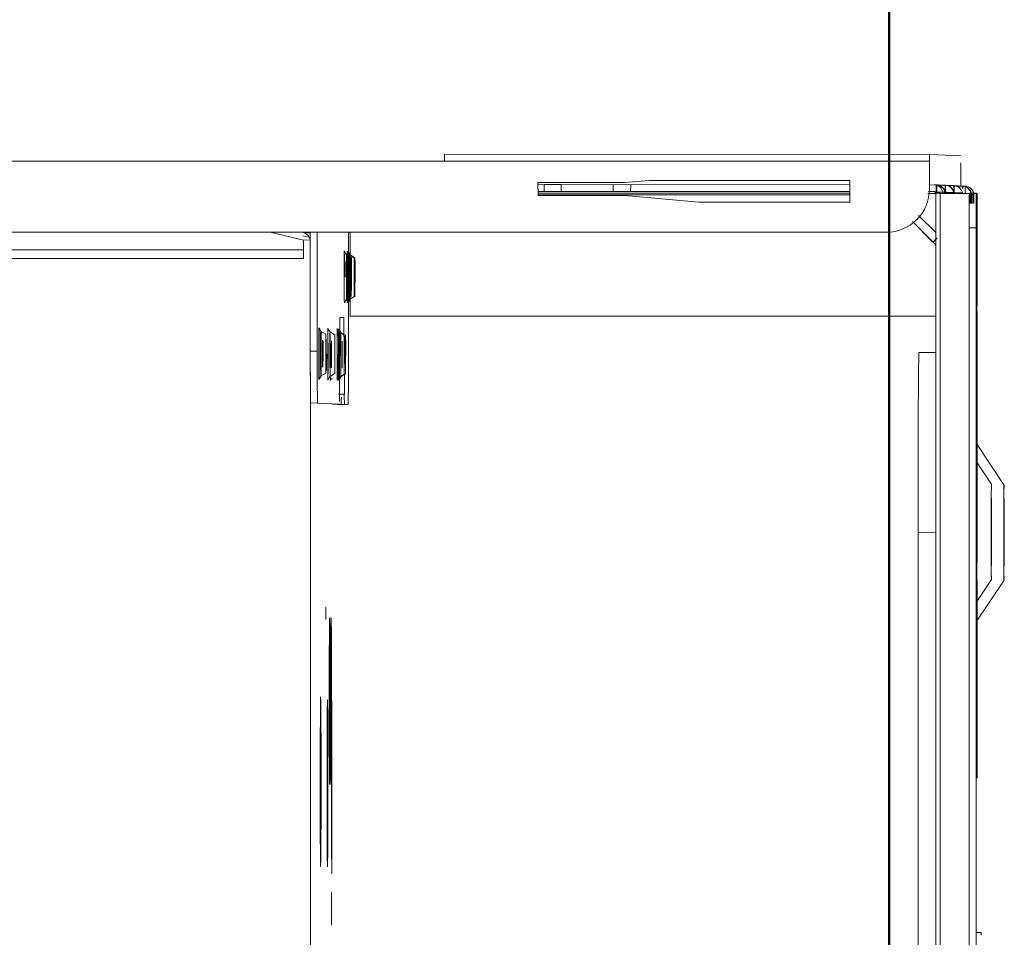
# Model space of a CAD drawing. Header units: millimetres. Extents: x -7237 to 20224, y 4737 to 43478.
# Tile 11 of 65: x 8320 to 8434, y 36147 to 36253. Entities that reach past the tile are written whole.
import ezdxf

# ---------------------------------------------------------------- set-up
doc = ezdxf.new("R2010")
doc.units = ezdxf.units.MM
doc.linetypes.add('ADSK_Скрыто', pattern=[300, 150, -150])
for name, color, linetype, lineweight in [('A-DETL-____-HDLN', 90, 'ADSK_Скрыто', 9), ('A-WALL-____-MCUT', 113, 'Continuous', 50), ('A-WALL-____-OTLN', 113, 'Continuous', 20), ('G-XREF-____-OTLN', 8, 'Continuous', 9)]:
    doc.layers.add(name, color=color, linetype=linetype, lineweight=lineweight)

# ---------------------------------------------------------------- blocks, each defined once
blk = doc.blocks.new('Прямая форма - 83 new-610258-В_Этаж 02_Водопровод')
at = {"layer": 'A-WALL-____-MCUT', "color": 53}
blk.add_line((1900, 0), (300, 0), dxfattribs=at)
blk = doc.blocks.new('Прямая форма - SW - 008-610259-В_Этаж 02_Водопровод')
blk.add_blockref('Прямая форма - 83 new-610258-В_Этаж 02_Водопровод', (0, 0))
blk = doc.blocks.new('83 new_ifc_RVT-1-В_Этаж 02_Водопровод')
at = {"layer": 'A-WALL-____-OTLN', "color": 253, "lineweight": 20, "rotation": 90}
blk.add_blockref('Прямая форма - SW - 008-610259-В_Этаж 02_Водопровод', (20910.28, 35475.83), dxfattribs=at)
blk = doc.blocks.new('City Class FR - City Class F_iam-1558930-В_Этаж 02_Водопровод')
at = {"layer": 'A-DETL-____-HDLN'}
blk.add_line((-198.46, -38.42), (-198.46, -38.36), dxfattribs=at)
at = {"layer": 'A-DETL-____-HDLN', "flags": 128}
for points in [[(-192.98, -37.28), (-193, -37.28), (-193.03, -37.28), (-193.06, -37.28), (-193.1, -37.28), (-193.14, -37.28), (-193.19, -37.28), (-193.24, -37.28)], [(-192.99, -37.13), (-193.02, -37.12), (-193.05, -37.12), (-193.09, -37.12), (-193.14, -37.12)]]:
    blk.add_lwpolyline(points, dxfattribs=at)
at = {"layer": 'A-DETL-____-HDLN'}
for centre, start_param, end_param in [((-204.82, -34.88), 3.150557, 3.490411), ((-204.82, -34.88), 2.792279, 3.138605), ((-204.82, -34.96), 3.150557, 3.490411), ((-204.82, -34.96), 2.792279, 3.138605), ((-204.82, -34.88), 5.933871, 6.274221), ((-204.82, -34.88), 0.002988, 0.348818), ((-204.82, -34.96), 5.933871, 6.274221), ((-204.82, -34.96), 0.002988, 0.348818), ((-204.84, -35.3), 3.150557, 3.490411), ((-204.84, -35.3), 2.792279, 3.138605), ((-204.84, -35.3), 5.933871, 6.274221), ((-204.84, -35.3), 0.002988, 0.348818), ((-195.87, -35.94), 3.150557, 3.490411), ((-195.87, -35.94), 2.792279, 3.138605), ((-195.87, -36.09), 3.150557, 3.490411), ((-195.87, -36.09), 2.792279, 3.138605), ((-195.87, -36.09), 0.002988, 0.348818), ((-195.87, -36.09), 5.933871, 6.274221), ((-195.87, -35.94), 5.933871, 6.274221), ((-195.87, -35.94), 0.002988, 0.348818), ((-195.92, -37.18), 2.792279, 3.138605), ((-195.92, -37.18), 3.150557, 3.490411), ((-195.92, -37.18), 0.002988, 0.348818), ((-195.92, -37.18), 5.933871, 6.274221), ((-195.97, -38.21), 2.792279, 3.138605), ((-195.97, -38.21), 3.150557, 3.490411), ((-195.97, -38.21), 0.002988, 0.348818), ((-195.97, -38.21), 5.933871, 6.274221)]:
    blk.add_ellipse(centre, major_axis=(1.55, 0), ratio=0.005175, start_param=start_param, end_param=end_param, dxfattribs=at)
at = {"layer": 'G-XREF-____-OTLN'}
for p, q in [((-181, 40.5), (-185.65, 37.39)), ((-165.18, 37.32), (-170, 40.53)), ((-181.07, 39.05), (-183.55, 37.39)), ((-167.42, 37.32), (-170.07, 39.08)), ((174.35, 38.06), (-210.65, 37.22)), ((-129.36, 37.44), (-129.33, 37.97)), ((-214.65, 37.24), (-214.64, 37.33)), ((-214.65, 37.24), (-214.65, 36.44)), ((-214.65, 37.24), (-214.65, 36.44)), ((-214.65, 36.44), (-214.64, 36.53)), ((-201.67, 37.36), (-214.64, 37.33)), ((-214.64, 37.33), (-201.67, 37.36)), ((-213.48, 36.84), (-214.64, 36.84)), ((-214.64, 36.53), (-213.48, 36.54)), ((-214.64, 36.43), (-213.48, 36.44)), ((-214.63, 33.05), (-214.64, 36.43)), ((-214.47, 36.94), (-214.48, 36.68)), ((-214.48, 36.68), (-213.48, 36.69)), ((-213.48, 36.64), (-214.48, 36.64)), ((-213.48, 36.64), (-214.48, 36.64)), ((-213.48, 36.95), (-214.47, 36.95)), ((174.35, 37.26), (-210.65, 36.42)), ((-210.65, 36.42), (-210.65, 37.22)), ((-175.65, 37.41), (-195.65, 37.36)), ((-147.15, 37.48), (-170.02, 37.43)), ((-170.02, 37.43), (-147.15, 37.48)), ((-219.13, 31.83), (-218.97, 35.44)), ((-218.17, 35.44), (-215.48, 35.45)), ((-215.47, 35.45), (-215.63, 31.84)), ((-215.48, 35.69), (-215.53, 34.72)), ((-215.53, 34.67), (-215.48, 35.64)), ((-215.47, 35.99), (-215.48, 35.73)), ((-215.48, 35.68), (-215.47, 35.94)), ((-215.48, 35.68), (-215.48, 34.67)), ((-215.48, 34.67), (-215.48, 35.68)), ((-215.48, 35.64), (-215.48, 34.67)), ((-215.47, 35.94), (-214.67, 35.94)), ((-214.68, 35.64), (-214.73, 34.67)), ((-215.53, 34.68), (-215.57, 33.71)), ((-215.57, 33.66), (-215.53, 34.63)), ((-214.73, 34.63), (-214.77, 33.66)), ((-214.73, 33.66), (-214.73, 34.63)), ((-215.57, 33.67), (-215.62, 32.7)), ((-215.62, 32.65), (-215.57, 33.62)), ((-214.82, 32.66), (-214.77, 33.62)), ((-214.77, 32.65), (-214.77, 33.62)), ((-214.63, 33.05), (-87.48, 33.32)), ((-219.13, 31.83), (-219.01, -24.17)), ((-219.01, -24.17), (-219.13, 31.83)), ((-218.21, -24.17), (-218.33, 31.83)), ((-215.63, 31.83), (-218.33, 31.83)), ((-215.62, 32.66), (-215.63, 32.39)), ((-215.63, 32.35), (-215.62, 32.61)), ((-215.13, 31.83), (-215.63, 31.83)), ((-214.82, 32.61), (-214.83, 32.35)), ((-214.83, 32.35), (-214.83, 31.71)), ((-214.63, 32.55), (-88.68, 32.82)), ((-88.68, 32.82), (-214.63, 32.55)), ((-214.62, 31.62), (-214.62, 32.55)), ((-210.1, 32.56), (-212.07, 30.58)), ((-209.13, 32.15), (-211.39, 29.88)), ((-211.38, 29.86), (-209.13, 32.12)), ((-209.13, 32.12), (-211.38, 29.86)), ((-209, 32.28), (-209.13, 32.15)), ((-209.13, 32.12), (-209.01, 32.24)), ((-209.13, 32.12), (-209.01, 32.24)), ((-209, 32.28), (-209.01, 32.24)), ((-200.46, 32.58), (-200.31, -35.03)), ((-196.27, 32.6), (-196.26, 30.66)), ((-196.27, 32.6), (-196.26, 30.66)), ((-175.47, 32.65), (-175.47, 30.59)), ((-175.47, 30.59), (-125.51, 30.7)), ((-209.49, -262.24), (-210.12, 26.85)), ((-216.11, 22.63), (-213.61, 22.64)), ((-216.06, -0.51), (-216.11, 22.63)), ((-215.56, -2.65), (-215.61, 22.63)), ((-214.81, 22.63), (-214.76, -2.65)), ((-214.56, -13.36), (-214.64, 22.64)), ((-214.36, -13.36), (-214.44, 22.64)), ((-213.61, 22.64), (-213.57, 5.21)), ((-213.57, 5.21), (-214.31, -3.36)), ((-215.81, -3.37), (-216.06, -0.51)), ((-215.78, -13.37), (-215.81, -3.37)), ((-215.55, -4.68), (-215.56, -2.67)), ((-214.76, -2.67), (-215.56, -2.67)), ((-214.76, -2.67), (-214.75, -4.68)), ((-214.31, -3.36), (-214.28, -13.36)), ((-215.54, -10.68), (-215.55, -4.68)), ((-215.55, -4.68), (-214.75, -4.68)), ((-214.75, -4.68), (-214.74, -10.68)), ((-215.54, -12.67), (-215.54, -10.68)), ((-215.54, -10.68), (-214.74, -10.68)), ((-214.74, -10.68), (-214.74, -12.67)), ((-214.28, -13.36), (-215.78, -13.37)), ((-215.53, -13.37), (-215.54, -12.67)), ((-215.54, -12.67), (-214.74, -12.67)), ((-214.74, -12.67), (-214.73, -13.36)), ((-218.21, -24.17), (-218.08, -84.17)), ((-200.31, -35.03), (-209.99, -35.05)), ((-196.11, -35.21), (-209.99, -35.24)), ((-207.08, -34.9), (-207.4, -35.45)), ((-207.06, -34.49), (-207.38, -35.04)), ((-207.06, -34.57), (-207.38, -35.12)), ((-202.28, -35.44), (-202.59, -34.89)), ((-202.26, -35.03), (-202.58, -34.48)), ((-202.26, -35.11), (-202.58, -34.56)), ((-190.12, -35.23), (-190.13, -35.66)), ((-200.16, -36.21), (-200.14, -35.74)), ((-191.33, -36.23), (-200.16, -36.21)), ((-200.14, -35.74), (-191.31, -35.67)), ((-198.11, -35.54), (-198.43, -36.09)), ((-198.12, -35.7), (-198.43, -36.25)), ((-193.31, -36.24), (-193.63, -35.69)), ((-193.31, -36.08), (-193.62, -35.53)), ((-191.31, -35.67), (-191.31, -36.34)), ((-190.28, -38.77), (-190.16, -36.24)), ((-190.16, -37.04), (-190.16, -36.24)), ((-190.16, -36.24), (-190.16, -37.04)), ((-190.13, -36.46), (-190.13, -35.66)), ((-197.99, -36.52), (-198.87, -36.53)), ((-198.17, -36.78), (-198.48, -37.33)), ((-193.36, -37.32), (-193.68, -36.77)), ((-135.94, -36.99), (-155.86, -37.03)), ((-155.86, -37.03), (-135.94, -36.99)), ((-138.06, -37.04), (-146.71, -37.06)), ((-130.01, -37.01), (-133.82, -37.02)), ((-198.21, -37.82), (-198.53, -38.37)), ((-198.46, -38.42), (-198.46, -38.36)), ((-193.41, -38.36), (-193.73, -37.81)), ((-193.46, -38.35), (-193.46, -38.41)), ((-165.28, -37.75), (-166.72, -37.76)), ((-209.98, -38.84), (-196.28, -38.81)), ((-196.28, -39.61), (-209.98, -39.64)), ((-209.9, -40.41), (-209.87, -39.64)), ((-209.12, -40.59), (-209.08, -39.69)), ((-196.28, -38.81), (-196.28, -39.61)), ((-84.68, -39.36), (-193.86, -39.6)), ((-190.28, -38.77), (-190.28, -39.57)), ((-209.97, -44.28), (-209.12, -40.59)), ((-209.42, -39.8), (-209.57, -40.49)), ((-206.97, -40.43), (-208.93, -40.43)), ((-207.97, -40.43), (-207.52, -248.62)), ((-207.97, -40.43), (-207.52, -248.62)), ((-206.52, -248.62), (-206.97, -40.43))]:
    blk.add_line(p, q, dxfattribs=at)
at = {"layer": 'G-XREF-____-OTLN', "flags": 128}
for points in [[(-209.01, 32.24), (-208.95, 32.3), (-208.89, 32.35), (-208.83, 32.4), (-208.76, 32.45), (-208.7, 32.5), (-208.63, 32.54), (-208.56, 32.58)], [(-207.38, -35.04), (-207.75, -35.28), (-207.77, -35.29)], [(-207.38, -35.12), (-207.75, -35.36), (-207.77, -35.37)], [(-202.26, -35.03), (-201.89, -35.27), (-201.86, -35.27)], [(-202.26, -35.11), (-201.89, -35.35), (-201.87, -35.35)], [(-207.4, -35.45), (-207.77, -35.7), (-207.79, -35.7)], [(-202.28, -35.44), (-201.9, -35.68), (-201.88, -35.69)], [(-198.43, -36.09), (-198.8, -36.34), (-198.82, -36.34)], [(-198.43, -36.25), (-198.8, -36.49), (-198.82, -36.49)], [(-193.31, -36.08), (-192.93, -36.32), (-192.91, -36.33)], [(-193.31, -36.24), (-192.94, -36.48), (-192.92, -36.48)], [(-198.48, -37.33), (-198.85, -37.58), (-198.87, -37.58)], [(-193.36, -37.32), (-192.99, -37.57), (-192.97, -37.57)], [(-192.98, -37.28), (-193, -37.28), (-193.03, -37.28), (-193.06, -37.28), (-193.1, -37.28), (-193.14, -37.28), (-193.19, -37.28), (-193.24, -37.28)], [(-192.99, -37.13), (-193.02, -37.12), (-193.05, -37.12), (-193.09, -37.12), (-193.14, -37.12)], [(-198.53, -38.37), (-198.9, -38.61), (-198.92, -38.62)], [(-193.41, -38.36), (-193.04, -38.6), (-193.02, -38.6)]]:
    blk.add_lwpolyline(points, dxfattribs=at)
at = {"layer": 'G-XREF-____-OTLN'}
for centre, major_axis, ratio, start_param, end_param in [((-175.5, 40.51), (5.5, 0.01), 0.005175, 3.141345, 6.282937), ((-175.5, 40.51), (5.5, 0.01), 0.005175, 2.748646, 3.133835), ((-175.5, 40.51), (5.5, 0.01), 0.005175, 0.78515, 2.355505), ((-175.5, 40.51), (5.5, 0.01), 0.005175, 0.007728, 0.392451), ((-175.57, 39.06), (5.5, 0.01), 0.005175, 3.141345, 6.282937), ((-175.57, 39.06), (5.5, 0.01), 0.005175, 2.748646, 3.133835), ((-175.57, 39.06), (5.5, 0.01), 0.005175, 0.78515, 2.355505), ((-175.57, 39.06), (5.5, 0.01), 0.005175, 0.007728, 0.392451), ((-120.49, 37.99), (8.84, 0.02), 0.005175, 2.887711, 3.141345), ((-214.65, 35.85), (0.648, 0.643), 0.814474, 0.691329, 2.462882), ((-214.65, 35.8), (0.641, 0.65), 0.818497, 0.678044, 2.450198), ((-214.47, 35.94), (-0.999, 0.046), 0.999987, 4.760269, 6.331065), ((-210.65, 37.24), (4, 0.01), 0.005175, 3.141593, 4.712141), ((-210.65, 36.44), (4, 0.01), 0.005175, 3.141593, 4.712141), ((-214.64, 36.33), (-0.002, 1), 0.000248, 5.240673, 6.283185), ((-214.64, 36.33), (0, 0.2), 0.000248, 5.240673, 6.283185), ((-195.65, 37.33), (6.5, 0.01), 0.005175, 1.570548, 4.712141), ((-175.65, 37.37), (6.5, 0.01), 0.005175, 4.712141, 7.853734), ((-150.65, 37.43), (3.5, 0.01), 0.005175, 3.141593, 6.282937), ((-214.7, 34.8), (0.641, 0.65), 0.818497, 0.814551, 2.450198), ((-214.69, 34.84), (0.648, 0.643), 0.814474, 1.577406, 2.462882), ((-214.48, 35.68), (1, 0.002), 0.005175, 3.141603, 3.926743), ((-214.48, 35.64), (1, 0.002), 0.005175, 2.355947, 3.141345), ((-214.47, 35.94), (1, 0.002), 0.005175, 2.355947, 3.141345), ((-214.74, 33.79), (0.641, 0.65), 0.818497, 0.753674, 2.450198), ((-214.74, 33.83), (0.648, 0.643), 0.814474, 0.772408, 2.462882), ((-214.53, 34.67), (1, 0.002), 0.005175, 3.141603, 4.588176), ((-214.53, 34.63), (1, 0.002), 0.005175, 1.69272, 3.141345), ((-214.53, 34.67), (-0.2, 0.009), 0.999987, 5.545667, 6.283185), ((-214.53, 34.63), (-0.2, 0.009), 0.999987, 5.545667, 6.331065), ((-214.53, 34.63), (0.2, 0), 0.005175, 2.355947, 3.141345), ((-214.79, 32.82), (0.648, 0.643), 0.814474, 0.710464, 2.462882), ((-214.79, 32.78), (0.641, 0.65), 0.818497, 0.693954, 2.450198), ((-214.63, 32.35), (-0.999, 0.046), 0.999987, 4.760549, 6.129707), ((-214.57, 33.66), (1, 0.002), 0.005175, 3.141603, 4.642054), ((-214.57, 33.62), (1, 0.002), 0.005175, 1.638853, 3.141345), ((-214.57, 33.62), (-0.2, 0.009), 0.999987, 5.545667, 6.331065), ((-214.57, 33.66), (-0.2, 0.009), 0.999987, 5.545667, 6.283185), ((-214.57, 33.62), (0.2, 0), 0.005175, 2.355947, 3.141345), ((-214.64, 33.55), (-0.002, 1), 0.000248, 2.09908, 3.141593), ((-218.33, 31.83), (0.8, 0.002), 0.005175, 3.141593, 4.712141), ((-214.63, 32.35), (-0.999, 0.046), 0.999987, 6.129707, 6.331065), ((-214.62, 32.66), (1, 0.002), 0.005175, 3.141603, 4.695971), ((-214.62, 32.61), (1, 0.002), 0.005175, 1.584886, 3.141345), ((-215.12, 26.83), (-4.99, 0.23), 0.999987, 3.189473, 4.760271), ((-214.63, 32.35), (-0.2, 0.009), 0.999987, 4.760269, 6.331065), ((-214.62, 32.66), (-0.2, 0.009), 0.999987, 4.760269, 6.283185), ((-214.62, 32.61), (-0.2, 0.009), 0.999987, 4.760269, 6.331065), ((-214.62, 32.61), (0.2, 0), 0.005175, 1.570548, 3.141345), ((-209.71, 32.95), (-0.709, 0.706), 0.003835, 1.96265, 3.141593), ((-209.71, 32.98), (-0.709, 0.706), 0.003835, 3.145077, 4.327504), ((-175.46, 30.7), (20.8, 0.05), 0.005175, 3.141593, 4.712141), ((-218.21, -24.17), (0.8, 0.002), 0.005175, 3.141593, 4.712141), ((-204.82, -35.03), (2.56, 0.01), 0.005175, 1.570548, 3.138605), ((-204.82, -35.03), (2.56, 0.01), 0.005175, 3.141345, 4.712141), ((-204.82, -35.11), (2.56, 0.01), 0.005175, 1.570548, 3.138605), ((-204.82, -35.11), (2.56, 0.01), 0.005175, 3.141345, 4.712141), ((-204.84, -34.9), (2.24, 0), 0.005175, 0.002988, 3.138605), ((-204.84, -34.9), (2.24, 0), 0.005175, 3.150557, 6.274221), ((-204.82, -34.48), (2.24, 0), 0.005175, 0.002988, 3.138605), ((-204.82, -34.48), (2.24, 0), 0.005175, 3.150557, 6.274221), ((-204.82, -34.56), (2.24, 0), 0.005175, 0.002988, 3.138605), ((-204.82, -34.56), (2.24, 0), 0.005175, 3.150557, 6.274221), ((-204.82, -34.88), (1.55, 0), 0.005175, 0.002988, 3.138605), ((-204.82, -34.88), (1.55, 0), 0.005175, 3.150557, 6.274221), ((-204.82, -34.96), (1.55, 0), 0.005175, 0.002988, 3.138605), ((-204.82, -34.96), (1.55, 0), 0.005175, 3.150557, 6.274221), ((-204.82, -35.03), (2.56, 0.01), 0.005175, 0.002988, 1.570548), ((-204.82, -35.03), (2.56, 0.01), 0.005175, 4.712141, 6.282937), ((-204.82, -35.11), (2.56, 0.01), 0.005175, 0.002988, 1.570548), ((-204.82, -35.11), (2.56, 0.01), 0.005175, 4.712141, 6.282937), ((-196.12, -35.24), (6, 0.01), 0.005175, 0, 1.570548), ((-204.84, -35.7), (2.99, 0.01), 0.005175, 1.570548, 3.141345), ((-204.84, -35.7), (2.99, 0.01), 0.005175, 3.141345, 4.712141), ((-204.82, -35.28), (2.99, 0.01), 0.005175, 1.570548, 3.141345), ((-204.82, -35.28), (2.99, 0.01), 0.005175, 3.141345, 4.712141), ((-204.82, -35.36), (2.99, 0.01), 0.005175, 1.570548, 3.141345), ((-204.82, -35.36), (2.99, 0.01), 0.005175, 3.141345, 4.712141), ((-204.84, -35.45), (2.56, 0.01), 0.005175, 1.570548, 3.138605), ((-204.84, -35.45), (2.56, 0.01), 0.005175, 3.141345, 4.712141), ((-204.82, -35.51), (1.87, 0), 0.005175, 1.574823, 3.138605), ((-204.82, -35.51), (1.87, 0), 0.005175, 3.141345, 4.707866), ((-204.82, -35.43), (1.87, 0), 0.005175, 1.570548, 3.138605), ((-204.82, -35.43), (1.87, 0), 0.005175, 3.141345, 4.707866), ((-204.84, -35.3), (1.55, 0), 0.005175, 3.150557, 6.274221), ((-204.84, -35.3), (1.55, 0), 0.005175, 0.002988, 3.138605), ((-204.84, -35.45), (2.56, 0.01), 0.005175, 0.002988, 1.570548), ((-204.84, -35.45), (2.56, 0.01), 0.005175, 4.712141, 6.282937), ((-204.84, -35.7), (2.99, 0.01), 0.005175, 4.712141, 6.282937), ((-204.82, -35.28), (2.99, 0.01), 0.005175, 4.712141, 7.853734), ((-204.82, -35.36), (2.99, 0.01), 0.005175, 4.712141, 7.853734), ((-204.82, -35.43), (1.87, 0), 0.005175, 0.78515, 1.570548), ((-195.87, -36.34), (2.99, 0.01), 0.005175, 1.570548, 3.141345), ((-195.87, -36.34), (2.99, 0.01), 0.005175, 3.141345, 4.712141), ((-195.87, -36.09), (2.56, 0.01), 0.005175, 1.570548, 3.138605), ((-195.87, -36.09), (2.56, 0.01), 0.005175, 3.141345, 4.712141), ((-195.87, -36.24), (2.56, 0.01), 0.005175, 1.570548, 3.138605), ((-195.87, -36.24), (2.56, 0.01), 0.005175, 3.141345, 4.712141), ((-195.87, -35.69), (2.24, 0), 0.005175, 0.002988, 3.138605), ((-195.87, -35.69), (2.24, 0), 0.005175, 3.150557, 6.274221), ((-195.87, -35.54), (2.24, 0), 0.005175, 0.002988, 3.138605), ((-195.87, -35.54), (2.24, 0), 0.005175, 3.150557, 6.274221), ((-195.87, -35.94), (1.55, 0), 0.005175, 3.150557, 6.274221), ((-195.87, -35.94), (1.55, 0), 0.005175, 0.002988, 3.138605), ((-195.87, -36.09), (1.55, 0), 0.005175, 0.002988, 3.138605), ((-195.87, -36.09), (1.55, 0), 0.005175, 3.150557, 6.274221), ((-195.87, -36.09), (2.56, 0.01), 0.005175, 0.002988, 1.570548), ((-195.87, -36.09), (2.56, 0.01), 0.005175, 4.712141, 6.282937), ((-195.87, -36.24), (2.56, 0.01), 0.005175, 0.002988, 1.570548), ((-195.87, -36.24), (2.56, 0.01), 0.005175, 4.712141, 6.282937), ((-195.87, -36.34), (2.99, 0.01), 0.005175, 4.712141, 7.853734), ((-194.16, -36.25), (4, 0.01), 0.005175, 0.392451, 0.78515), ((-194.13, -35.67), (4, 0.01), 0.005175, 5.497539, 6.282937), ((-196.11, -36.04), (6, 0.01), 0.005175, 0, 0.533166), ((-195.87, -36.49), (2.99, 0.01), 0.005175, 2.355947, 3.141345), ((-195.87, -36.49), (2.99, 0.01), 0.005175, 3.141345, 4.712141), ((-195.92, -37.33), (2.56, 0.01), 0.005175, 1.570548, 3.138605), ((-195.92, -37.33), (2.56, 0.01), 0.005175, 3.141345, 4.712141), ((-195.92, -36.78), (2.24, 0), 0.005175, 0.002988, 3.138605), ((-195.92, -36.78), (2.24, 0), 0.005175, 3.150557, 6.274221), ((-195.92, -37.18), (1.55, 0), 0.005175, 0.002988, 3.138605), ((-195.92, -37.18), (1.55, 0), 0.005175, 3.150557, 6.274221), ((-195.92, -37.33), (2.56, 0.01), 0.005175, 0.002988, 1.570548), ((-195.92, -37.33), (2.56, 0.01), 0.005175, 4.712141, 6.282937), ((-195.87, -36.49), (2.99, 0.01), 0.005175, 4.712141, 7.853734), ((-195.87, -37.29), (2.99, 0.01), 0.005175, 0.019868, 0.360448), ((-195.87, -37.29), (2.99, 0.01), 0.005175, 5.919186, 6.262822), ((-155.87, -37.29), (9.62, 0.02), 0.005175, 6.282937, 9.42453), ((-155.87, -37.29), (9.62, 0.02), 0.005175, 3.145864, 6.278927), ((-155.87, -37.12), (9.62, 0.02), 0.005175, 6.282937, 9.42453), ((-155.87, -37.12), (9.62, 0.02), 0.005175, 3.145864, 6.278927), ((-146.39, -37.52), (9.62, 0.02), 0.005175, 6.282937, 9.42453), ((-146.39, -37.52), (9.62, 0.02), 0.005175, 3.145864, 6.278927), ((-138.06, -37.03), (3, 0.01), 0.005175, 4.712141, 4.844151), ((-195.97, -38.61), (2.99, 0.01), 0.005175, 1.570548, 4.712141), ((-195.92, -37.58), (2.99, 0.01), 0.005175, 1.570548, 4.712141), ((-195.97, -38.36), (2.56, 0.01), 0.005175, 1.570548, 3.138605), ((-195.97, -38.36), (2.56, 0.01), 0.005175, 3.141345, 4.712141), ((-195.96, -38.36), (2.5, 0.01), 0.005175, 0, 3.141345), ((-195.96, -38.41), (2.5, 0.01), 0.005175, 3.141593, 6.282937), ((-195.97, -37.81), (2.24, 0), 0.005175, 0.002988, 3.138605), ((-195.97, -37.81), (2.24, 0), 0.005175, 3.150557, 6.274221), ((-195.97, -38.21), (1.55, 0), 0.005175, 0.002988, 3.138605), ((-195.97, -38.21), (1.55, 0), 0.005175, 3.150557, 6.274221), ((-195.95, -38.15), (1.55, 0), 0.005175, 0, 3.141345), ((-195.95, -38.15), (1.55, 0), 0.005175, 3.141593, 6.282937), ((-195.97, -38.36), (2.56, 0.01), 0.005175, 0.002988, 1.570548), ((-195.97, -38.36), (2.56, 0.01), 0.005175, 4.712141, 6.282937), ((-195.97, -38.61), (2.99, 0.01), 0.005175, 6.282937, 7.853734), ((-195.97, -38.61), (2.99, 0.01), 0.005175, 4.712141, 6.282937), ((-195.92, -37.58), (2.99, 0.01), 0.005175, 6.282937, 7.853734), ((-195.92, -37.58), (2.99, 0.01), 0.005175, 4.712141, 6.282937), ((-195.92, -37.73), (1.87, 0), 0.005175, 0.002988, 1.570548), ((-195.92, -37.73), (1.87, 0), 0.005175, 4.712141, 6.282937), ((-146.38, -38.32), (10, 0.02), 0.005175, 2.827185, 3.141345), ((-146.38, -38.32), (10, 0.02), 0.005175, 3.145848, 3.455504), ((-146.42, -38.31), (9.62, 0.02), 0.005175, 0.313911, 3.141345), ((-146.42, -38.31), (9.62, 0.02), 0.005175, 3.145864, 6.278927), ((-208.93, -40.63), (-0.999, 0.046), 0.999987, 4.776266, 6.104173), ((-196.28, -38.78), (6, 0.01), 0.005175, 4.712141, 6.282937), ((-196.28, -39.58), (6, 0.01), 0.005175, 4.712141, 6.282937), ((-208.93, -40.63), (-0.2, 0.009), 0.999987, 4.760269, 6.104173)]:
    blk.add_ellipse(centre, major_axis=major_axis, ratio=ratio, start_param=start_param, end_param=end_param, dxfattribs=at)
blk = doc.blocks.new('City Class FR - City Class 25 FR-1559149-В_Этаж 02_Водопровод')
blk.add_blockref('City Class FR - City Class F_iam-1558930-В_Этаж 02_Водопровод', (0, 0))

msp = doc.modelspace()

# ---------------------------------------------------------------- block references
at = {"lineweight": 9}
msp.add_blockref('83 new_ifc_RVT-1-В_Этаж 02_Водопровод', (-12490.07, 0), dxfattribs=at)
at = {"layer": 'A-DETL-____-HDLN', "rotation": 269.8755786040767}
msp.add_blockref('City Class FR - City Class 25 FR-1559149-В_Этаж 02_Водопровод', (8392.59, 36018.43), dxfattribs=at)

doc.saveas('drawing.dxf')
